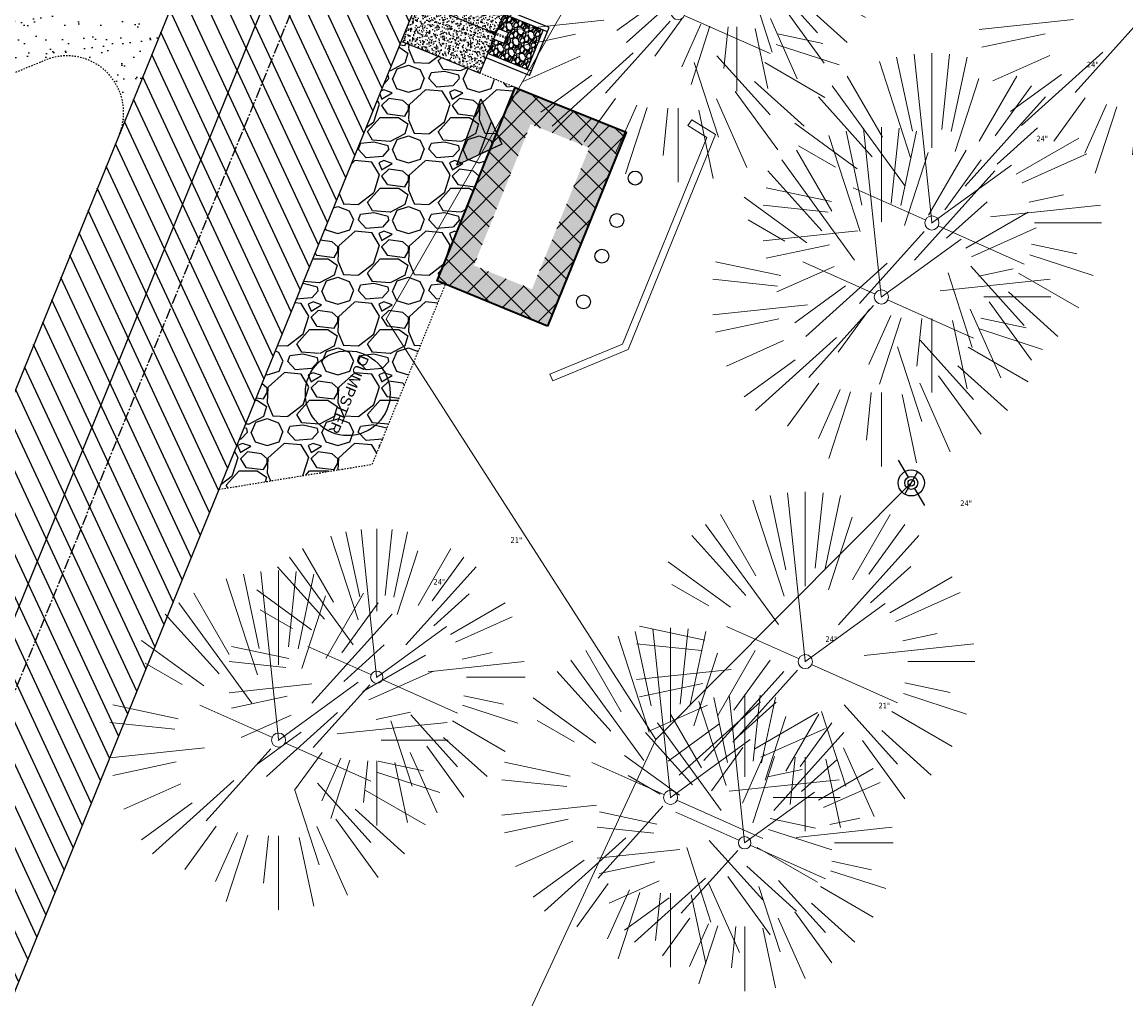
# Model space of a CAD drawing. Header units: feet. Extents: x 1134296 to 1140710, y 647902 to 649877.
# Tile 41 of 57: x 1135056 to 1135134, y 648945 to 649015. Entities that reach past the tile are written whole.
import ezdxf
from ezdxf.lldxf.tags import DXFTag

# ---------------------------------------------------------------- set-up
doc = ezdxf.new("R2010")
doc.units = ezdxf.units.FT
doc.header["$MEASUREMENT"] = 0
for name, pattern in [('CENTER2', [1.125, 0.75, -0.125, 0.125, -0.125]), ('HIDDEN4', [0.095, 0.05, -0.045]), ('RAD', [0.13, 0.08, -0.05])]:
    doc.linetypes.add(name, pattern=pattern)
for name, color, linetype in [('-AGGREGATE', 8, 'Continuous'), ('-HARDWARE', 7, 'Continuous'), ('-TIMBER', 5, 'Continuous'), ('-WOOD', 5, 'Continuous'), ('C-PRKG-ASPH', 8, 'Continuous'), ('C-PRKG-GRVL', 8, 'Continuous'), ('C-ROAD-ASPHALT', 1, 'Continuous'), ('C-ROAD-CNTR', 1, 'CENTER2'), ('C-ROAD-GRVL', 1, 'RAD'), ('C-SWLK-CONC', 6, 'Continuous'), ('C-SWLK-CONC-PATT', 8, 'Continuous'), ('C-SWLK-GRVL', 6, 'RAD'), ('C-SWLK-GRVL-PATT', 8, 'Continuous'), ('C-UTIL-HYDRANT', 5, 'Continuous'), ('C-UTIL-WATER-MEP', 7, 'WATER (.5x)'), ('G-XREF', 7, 'Continuous'), ('V-TOPO-SPOT', 8, 'Continuous'), ('V-UTIL-SSWR-STRC', 8, 'Continuous'), ('V-UTIL-WATR-STRC', 8, 'Continuous')]:
    doc.layers.add(name, color=color, linetype=linetype)
for name, color, linetype, lineweight in [('V-SITE-BLDG', 8, 'Continuous', 35), ('V-SITE-BLDG-HTCH', 8, 'Continuous', 13), ('V-SITE-VEGE', 55, 'Continuous', 18), ('V-SITE-VEGE-TEXT', 8, 'Continuous', 18), ('V-SITE-WALL', 8, 'Continuous', 18), ('V-UTIL-WATR-LINE', 8, 'WATER', 15)]:
    doc.layers.add(name, color=color, linetype=linetype, lineweight=lineweight)
doc.styles.add('Arial', font='arial.ttf')
doc.styles.add('SEI-Dim & Leader', font='tahoma.ttf')
doc.styles.get("Standard").update_dxf_attribs({"font": 'arial.ttf'})
tags = doc.linetypes.add('WATER', pattern='A,1.5,-0.2,["W",Standard,S=0.08,R=0,X=-0.1,Y=-0.04],-0.05', length=1.75).pattern_tags.tags
tags[6] = DXFTag(74, 10)
tags = doc.linetypes.add('WATER (.5x)', pattern='A,0.75,-0.2,["W",Standard,S=0.08,R=0,X=-0.1,Y=-0.04],-0.05', length=1).pattern_tags.tags
tags[6] = DXFTag(74, 10)

# ---------------------------------------------------------------- blocks, each defined once
blk = doc.blocks.new('V-UTIL-IRRI-Spigot')
for points in [[(-1, 1.732), (-0.5, 0.866)], [(-0.5, -0.866), (0.5, 0.866)], [(0.5, -0.866), (1, -1.732)]]:
    blk.add_lwpolyline(points)
for radius in [1, 0.5]:
    blk.add_circle((0, 0), radius)
blk = doc.blocks.new('*U819', base_point=(1135118.543, 648981.959))
at = {"xscale": 0.9237604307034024, "yscale": 0.9237604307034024, "zscale": 0.9237604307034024}
blk.add_blockref('V-UTIL-IRRI-Spigot', (1135118.543, 648981.959), dxfattribs=at)
blk = doc.blocks.new('V-SITE-VEGE-Coniferious Tree 2')
at = {"color": 0, "linetype": 'ByBlock'}
for p, q in [((-0.0575, 0.2704), (-0.104, 0.4891)), ((-0.0003, 0.0026), (-0.0523, 0.4973)), ((0, 0.2219), (0, 0.5)), ((0.0289, 0.2753), (0.0522, 0.4973)), ((0.0572, 0.2693), (0.1039, 0.4891)), ((-0.0626, 0.1926), (-0.1545, 0.4755)), ((-0.146, 0.2528), (-0.25, 0.433)), ((0.0685, 0.211), (0.1382, 0.4256)), ((0.1391, 0.2411), (0.25, 0.433)), ((-0.0791, 0.1089), (-0.2939, 0.4045)), ((0.1869, 0.2573), (0.2939, 0.4045)), ((-0.1757, 0.1951), (-0.3346, 0.3716)), ((0.0978, 0.1086), (0.3345, 0.3716)), ((-0.2201, 0.1599), (-0.4046, 0.2939)), ((0.192, 0.1729), (0.3116, 0.2806)), ((0.2488, 0.1436), (0.433, 0.25)), ((-0.2844, 0.1642), (-0.3931, 0.227)), ((0.2659, 0.1184), (0.4568, 0.2034)), ((-0.0009, -0.0007), (0.235, 0.1707)), ((-0.2961, 0.0629), (-0.4891, 0.1039)), ((-0.0199, 0.0089), (-0.2319, 0.1032)), ((0.2873, 0.0611), (0.3885, 0.0826)), ((-0.306, 0.0322), (-0.4973, 0.0523)), ((0.1731, 0.0182), (0.4972, 0.0523)), ((0.3025, 0), (0.5, 0)), ((-0.2183, -0.0229), (-0.4973, -0.0523)), ((-0.023, -0.0255), (-0.2138, -0.2374)), ((0.0185, -0.0083), (0.272, -0.1211)), ((-0.3022, -0.0642), (-0.4891, -0.1039)), ((0.2936, -0.0624), (0.4274, -0.0908)), ((0.2891, -0.094), (0.4755, -0.1545)), ((-0.2881, -0.1283), (-0.4568, -0.2034)), ((-0.132, -0.1189), (-0.3716, -0.3346)), ((0.1144, -0.1271), (0.2718, -0.3019)), ((0.0478, -0.1473), (0.1192, -0.3671)), ((0.2555, -0.1475), (0.433, -0.25)), ((-0.2545, -0.1849), (-0.4046, -0.2939)), ((0.2254, -0.2029), (0.3716, -0.3346)), ((-0.1843, -0.2536), (-0.2767, -0.3808)), ((0.1131, -0.2541), (0.2033, -0.4568)), ((0.1689, -0.2325), (0.2939, -0.4045)), ((-0.1214, -0.2725), (-0.1856, -0.4168)), ((-0.091, -0.2799), (-0.1545, -0.4755)), ((-0.0297, -0.2818), (-0.0443, -0.4216)), ((0, -0.2818), (0, -0.5)), ((0.061, -0.2873), (0.1039, -0.4891))]:
    blk.add_line(p, q, dxfattribs=at)
blk.add_circle((0, 0), 0.0208)
blk = doc.blocks.new('*U873', base_point=(1135118.543, 648981.959))
at = {"xscale": 0.9237604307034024, "yscale": 0.9237604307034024, "zscale": 0.9237604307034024}
blk.add_blockref('V-UTIL-IRRI-Spigot', (1135118.543, 648981.959), dxfattribs=at)
blk = doc.blocks.new('Finished Floor Elevation')
h = blk.add_hatch(color=256)
h.dxf.hatch_style = 1
h.paths.add_polyline_path([(-0.05, -0.05), (-0.05, 0.05), (0, 0)])
blk.add_lwpolyline([(-0.05, -0.05), (-0.05, 0.05), (0, 0)], close=True)
blk = doc.blocks.new('C_XBASE-PACTOLA_02403811')
at = {"layer": 'V-SITE-BLDG-HTCH', "transparency": 33554534}
h = blk.add_hatch(dxfattribs=at)
h.set_pattern_fill('ANSI37', color=256, scale=10)
h.paths.add_polyline_path([(1135091.7, 648995.652), (1135087.587, 648997.339), (1135091.609, 649007.331), (1135095.759, 649005.658)], flags=16)
h.paths.add_polyline_path([(1135092.798, 648993.04), (1135084.99, 648996.243), (1135090.501, 649009.934), (1135098.366, 649006.764)])
h = blk.add_hatch(color=256, dxfattribs=at)
h.dxf.hatch_style = 1
h.paths.add_polyline_path([(1135091.7, 648995.652), (1135087.587, 648997.339), (1135091.609, 649007.331), (1135095.759, 649005.658)], flags=16)
h.paths.add_polyline_path([(1135092.798, 648993.04), (1135084.99, 648996.243), (1135090.501, 649009.934), (1135098.366, 649006.764)])
at = {"layer": 'V-SITE-BLDG', "flags": 128}
blk.add_lwpolyline([(1135092.798, 648993.04), (1135084.99, 648996.243), (1135090.501, 649009.934), (1135098.366, 649006.764)], close=True, dxfattribs=at)
blk.add_lwpolyline([(1135092.798, 648993.04), (1135084.99, 648996.243), (1135090.501, 649009.934), (1135098.366, 649006.764)], close=True, dxfattribs=at)
at = {"layer": 'V-SITE-WALL', "flags": 128}
blk.add_lwpolyline([(1135092.974, 648989.642), (1135098.116, 648991.773), (1135104.076, 649006.397), (1135102.738, 649007.228), (1135103.002, 649007.652), (1135104.698, 649006.599), (1135098.5, 648991.391), (1135093.166, 648989.18)], close=True, dxfattribs=at)
at = {"layer": 'V-UTIL-SSWR-STRC'}
for centre in [(1135099.002, 649003.522), (1135097.705, 649000.516), (1135096.651, 648997.997), (1135095.346, 648994.771)]:
    blk.add_circle(centre, 0.492, dxfattribs=at)
at = {"layer": 'V-UTIL-WATR-LINE', "flags": 128}
for points in [[(1134946.432, 649283.888), (1135074.541, 649099.599), (1135109.755, 649053.73), (1135113.62, 649049.674), (1135081.394, 648993.541), (1135100.461, 648963.803), (1135008.674, 648766.44)], [(1135118.543, 648981.959), (1135100.461, 648963.803)]]:
    blk.add_lwpolyline(points, dxfattribs=at)
at = {"layer": 'V-SITE-VEGE', "xscale": 20.99974632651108, "yscale": 20.99974632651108, "zscale": 20.99974632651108}
for p in [(1135106.204, 649020.135), (1135080.717, 648968.219), (1135106.753, 648956.506)]:
    blk.add_blockref('V-SITE-VEGE-Coniferious Tree 2', p, dxfattribs=at)
at = {"layer": 'V-SITE-VEGE', "xscale": 23.99971008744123, "yscale": 23.99971008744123, "zscale": 23.99971008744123, "rotation": 8.537736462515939e-07}
for p in [(1135102.037, 649015.229), (1135135.27, 649015.275), (1135120.001, 649000.345), (1135116.426, 648995.11), (1135111.043, 648969.322), (1135073.772, 648963.765), (1135101.506, 648959.711)]:
    blk.add_blockref('V-SITE-VEGE-Coniferious Tree 2', p, dxfattribs=at)
at = {"layer": 'V-TOPO-SPOT', "rotation": 340}
for xscale, yscale, zscale in [(50.00000018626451, 50.00000018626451, 50.00000018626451), (25.00000009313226, 25.00000009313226, 25.00000009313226)]:
    blk.add_blockref('Finished Floor Elevation', (1135089.577, 649005.925), dxfattribs=dict(at, xscale=xscale, yscale=yscale, zscale=zscale))
at = {"layer": 'V-UTIL-WATR-STRC'}
for name in ['*U819', '*U873']:
    blk.add_blockref(name, (1135118.543, 648981.959), dxfattribs=at)
at = {"layer": 'V-UTIL-WATR-STRC', "xscale": 0.4618802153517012, "yscale": 0.4618802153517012, "zscale": 0.4618802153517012}
blk.add_blockref('V-UTIL-IRRI-Spigot', (1135118.543, 648981.959), dxfattribs=at)
at = {"layer": 'V-SITE-VEGE-TEXT', "char_height": 0.4, "attachment_point": 7, "style": 'SEI-Dim & Leader'}
for s, insert in [('24"', (1135130.968, 649011.345)), ('24"', (1135127.393, 649006.11)), ('24"', (1135122.01, 648980.322)), ('21"', (1135090.188, 648977.719)), ('24"', (1135084.739, 648974.765)), ('24"', (1135112.473, 648970.711)), ('21"', (1135116.224, 648966.006))]:
    blk.add_mtext(s, dxfattribs=dict(at, insert=insert))
blk = doc.blocks.new('HYDRANT & PAD')
at = {"layer": '-AGGREGATE'}
h = blk.add_hatch(dxfattribs=at)
h.set_pattern_fill('GRAVEL', color=256, scale=10)
h.paths.add_polyline_path([(18, 72), (18, 108), (-18, 108), (-18, 72), (-4.81, 72), (-4.81, 81.61), (4.81, 81.61), (4.81, 72)])
at = {"layer": 'C-SWLK-CONC-PATT'}
h = blk.add_hatch(dxfattribs=at)
h.set_pattern_fill('AR-CONC', color=256)
h.set_pattern_definition([(50, (-9267.939, -358120.348), (7.17260183, -0.62752135), [0.75, -8.25]), (355, (-9267.939, -358120.348), (-1.38751334, 7.52192134), [0.6, -6.6]), (100.4514445, (-9267.341, -358120.4), (5.78508847, 6.89439991), [0.63740192, -7.01142112]), (46.1842, (-9267.939, -358118.348), (10.6724133, -1.6551928), [1.125, -12.375]), (96.6356355, (-9267.05, -358118.486), (9.34661946, 9.741186), [0.95610342, -10.5171376]), (351.184164, (-9267.939, -358118.348), (9.34661945, 9.741186), [0.9, -9.9]), (21, (-9266.939, -358118.848), (5.96907052, -4.02618891), [0.75, -8.25]), (326, (-9266.939, -358118.848), (2.43315332, 7.25150045), [0.6, -6.6]), (71.4514447, (-9266.4415, -358119.1835), (8.40222377, 3.22531153), [0.6374019, -7.01142112]), (37.5, (-9267.939, -358120.348), (0.121598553, 3.328938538), [0, -6.52, 0, -6.7, 0, -6.625]), (7.5, (-9267.939, -358120.348), (2.630695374, 3.94411712), [0, -3.82, 0, -6.37, 0, -2.525]), (327.5, (-9270.169, -358120.348), (5.338224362, -0.225548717), [0, -2.5, 0, -7.8, 0, -10.35]), (317.5, (-9271.169, -358120.348), (5.831861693, 1.001049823), [0, -3.25, 0, -5.18, 0, -7.35])])
h.paths.add_polyline_path([(36, 72), (-0.5, 72), (-1.8, 72), (-5.84, 72), (-36, 72), (-36, 0), (36, 0)])
at = {"layer": '-HARDWARE'}
for p, q in [((-0.93, 70.22), (-0.89, 69.51)), ((-0.13, 68.23), (-0.22, 71.2)), ((-0.22, 71.2), (0.32, 71.2)), ((0.32, 71.2), (0.24, 68.22)), ((0.9, 70.22), (0.86, 69.51))]:
    blk.add_line(p, q, dxfattribs=at)
for points in [[(0.8, 81.98), (-0.85, 81.98)], [(-0.77, 82.58), (-0.77, 81.98)], [(-0.57, 81.61), (-0.57, 81.98)], [(0.57, 81.61), (0.57, 81.98)], [(0.73, 82.58), (0.73, 81.98)]]:
    blk.add_lwpolyline(points, dxfattribs=at)
at = {"layer": '-HARDWARE', "linetype": 'HIDDEN4'}
for points in [[(-0.57, 81.61), (-0.57, 72.06)], [(0.57, 81.61), (0.57, 72.04)]]:
    blk.add_lwpolyline(points, dxfattribs=at)
at = {"layer": '-HARDWARE'}
blk.add_lwpolyline([(0.86, 69.51), (0.8, 68.56, 0.013614), (0.8, 68.55), (0.8, 68.08, -0.014895), (0.8, 68.06), (0.78, 67.72, -0.39687), (0.44, 67.39), (-0.47, 67.39, -0.39687), (-0.81, 67.72), (-0.84, 68.06, -0.014895), (-0.84, 68.08), (-0.84, 68.55, 0.013614), (-0.84, 68.56), (-0.89, 69.51)], format="xyb", dxfattribs=at)
for centre, radius, start, end in [((-0.02, 82.58), 0.794, 340.87176, 199.12824), ((-0.02, 82.58), 0.75, 0, 180), ((-0.02, 70.99), 1.2, 284.45577, 262.27799)]:
    blk.add_arc(centre, radius, start, end, dxfattribs=at)
at = {"layer": '-TIMBER', "flags": 128}
for points in [[(-22, 112), (-22, 72)], [(22, 112), (-22, 112)], [(-18, 112), (-18, 72)], [(18, 108), (-18, 108)], [(18, 112), (18, 72)], [(22, 112), (22, 72)]]:
    blk.add_lwpolyline(points, dxfattribs=at)
at = {"layer": '-WOOD'}
blk.add_lwpolyline([(4.81, 72), (4.81, 81.61), (-4.81, 81.61), (-4.81, 72)], close=True, dxfattribs=at)
at = {"layer": 'C-SWLK-CONC'}
blk.add_lwpolyline([(36, 0), (36, 72), (-36, 72), (-36, 0)], dxfattribs=at)
at = {"layer": 'C-SWLK-CONC', "linetype": 'Continuous'}
blk.add_lwpolyline([(-36, 0), (36, 0)], dxfattribs=at)
blk = doc.blocks.new('C_PBASE-PACTOLA_02403811')
at = {"layer": '-HARDWARE'}
blk.add_circle((1135078.669, 648988.304), 3, dxfattribs=at)
at = {"layer": 'C-ROAD-ASPHALT'}
blk.add_lwpolyline([(1134916.812, 648653.23), (1134952.322, 648718.215, 0.019155), (1134969.657, 648753.048), (1135036.873, 648902.164, 0.009219), (1135044.254, 648919.379), (1135101.51, 649060.02, 0.049273), (1135107.544, 649080.379), (1135113.246, 649110.076, 0.302523), (1135079.742, 649189.795), (1135017.583, 649231.001, 0.036701), (1134952.658, 649267.491), (1134930.362, 649277.951, 0.265468), (1134828.519, 649269.755), (1134807.494, 649255.394, 0.041643), (1134780.655, 649233.578), (1134706.83, 649162.598, 0.057659), (1134625.197, 649063.66, -0.572256), (1134616.583, 649064.034), (1134601.857, 649091.786)], format="xyb", dxfattribs=at)
blk.add_lwpolyline([(1134609.503, 649004.172, -0.084817), (1134717.919, 649151.064), (1134791.744, 649222.044, -0.041643), (1134816.519, 649242.182), (1134837.543, 649256.543, -0.265468), (1134923.566, 649263.466), (1134945.863, 649253.006, -0.036701), (1135008.743, 649217.665), (1135070.902, 649176.459, -0.302523), (1135097.533, 649113.093), (1135091.831, 649083.396, -0.049273), (1135086.691, 649066.053), (1135029.435, 648925.412, -0.009219), (1135022.287, 648908.739), (1134970.106, 648792.978, 0.09467), (1134957.786, 648834.735), (1134921.927, 648904.347, 0.300313), (1134722.086, 649016.56), (1134632.501, 649010.112, 0.090714)], format="xyb", close=True, dxfattribs=at)
at = {"layer": 'C-ROAD-CNTR', "flags": 128}
blk.add_lwpolyline([(1134682.816, 648422.246), (1134669.22, 648425.846, -0.177469), (1134620.15, 648460.153), (1134616.503, 648465.379, -0.104209), (1134576.197, 648560.263), (1134558.554, 648650.051, -0.01381), (1134553.98, 648677.284), (1134544.902, 648742.27, -0.094333), (1134550.434, 648854.335), (1134558.998, 648889.721, -0.142864), (1134712.374, 649156.831), (1134786.199, 649227.811, -0.041643), (1134812.006, 649248.788), (1134833.031, 649263.149, -0.265468), (1134926.964, 649270.708), (1134949.26, 649260.248, -0.036701), (1135013.163, 649224.333), (1135075.322, 649183.127, -0.302523), (1135105.389, 649111.585), (1135099.688, 649081.888, -0.049273), (1135094.1, 649063.037), (1135036.845, 648922.396, -0.009219), (1135029.58, 648905.452), (1134962.364, 648756.335, -0.019155), (1134945.301, 648722.051), (1134909.792, 648657.066, -0.111237), (1134866.239, 648607.574), (1134762.181, 648532.091, 0.322945), (1134716.396, 648393.222), (1134719.721, 648382.706, -0.171424), (1134715.288, 648249.555), (1134707.164, 648228.784, -0.022723), (1134688.714, 648187.277, 0.05045), (1134653.344, 648094.128)], format="xyb", dxfattribs=at)
at = {"layer": 'C-ROAD-GRVL'}
blk.add_line((1135057.281, 649011.865), (1135028.855, 649000.136), dxfattribs=at)
at = {"layer": 'C-ROAD-GRVL', "flags": 128}
blk.add_lwpolyline([(1135062.511, 649006.659, 0.665482), (1135057.281, 649011.865)], format="xyb", dxfattribs=at)
at = {"layer": 'C-SWLK-GRVL'}
for points in [[(1135090.501, 649009.934), (1135088.01, 649010.948)], [(1135069.546, 648981.506), (1135080.403, 648983.28), (1135085.581, 648996.001)]]:
    blk.add_lwpolyline(points, dxfattribs=at)
at = {"layer": 'C-UTIL-WATER-MEP'}
blk.add_line((1135089.064, 649013.759), (1135103.191, 649029.535), dxfattribs=at)
at = {"layer": 'C-UTIL-WATER-MEP', "flags": 128}
blk.add_lwpolyline([(1134713.292, 648416.244), (1134669.732, 648427.78, -0.177469), (1134621.79, 648461.298), (1134618.143, 648466.524, -0.104209), (1134578.16, 648560.648), (1134560.517, 648650.437, -0.01381), (1134555.961, 648677.561), (1134546.883, 648742.547, -0.094333), (1134552.378, 648853.865), (1134560.941, 648889.251, -0.142864), (1134713.76, 649155.39), (1134787.585, 649226.369, -0.041643), (1134813.135, 649247.136), (1134834.159, 649261.497, -0.265468), (1134926.115, 649268.898), (1134948.411, 649258.438, -0.036701), (1135012.058, 649222.666), (1135074.217, 649181.46, -0.302523), (1135103.425, 649111.962), (1135097.723, 649082.265, -0.049273), (1135092.248, 649063.791), (1135034.992, 648923.15, -0.009219), (1135027.757, 648906.274), (1134960.541, 648757.157, -0.019155), (1134943.546, 648723.01), (1134908.037, 648658.025, -0.111237), (1134865.064, 648609.193), (1134761.007, 648533.71, 0.157468), (1134714.966, 648470.676, 0.157468)], format="xyb", dxfattribs=at)
blk.add_lwpolyline([(1135074.323, 649019.761), (1135089.064, 649013.759)], dxfattribs=at)
at = {"layer": 'C-UTIL-HYDRANT', "xscale": 0.08333333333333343, "yscale": 0.08333333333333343, "zscale": 0.08333333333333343, "rotation": 247.8486329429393}
blk.add_blockref('HYDRANT & PAD', (1135083.584, 649015.989), dxfattribs=at)
at = {"layer": '-HARDWARE', "insert": (1135080.185, 648990.801), "char_height": 0.75, "attachment_point": 1, "rotation": 247.84863, "style": 'Arial'}
blk.add_mtext_dynamic_manual_height_columns('DUMPSTER', width=6.52807, gutter_width=1, heights=[0], dxfattribs=at)
blk = doc.blocks.new('C_PHTCH-PACTOLA_02403811')
at = {"layer": 'C-PRKG-ASPH'}
h = blk.add_hatch(dxfattribs=at)
h.set_pattern_fill('ANSI31', color=256, scale=10, angle=70)
edge = h.paths.add_edge_path(flags=16)
edge.add_arc((1135093.567, 648760.357), 542, 143.57036, 153.26644, ccw=False)
edge.add_arc((1135093.567, 648760.357), 542, 133.87428, 143.57036, ccw=False)
edge.add_line((1134717.919, 649151.064), (1134791.744, 649222.044))
edge.add_arc((1134924.815, 649083.638), 192, 124.33581, 133.87428, ccw=False)
edge.add_line((1134816.519, 649242.182), (1134837.543, 649256.543))
edge.add_arc((1134886.615, 649184.703), 87, 64.8666, 124.33581, ccw=False)
edge.add_line((1134923.566, 649263.466), (1134945.863, 649253.006))
edge.add_arc((1134736.897, 648807.587), 492, 56.45912, 64.8666, ccw=False)
edge.add_line((1135008.743, 649217.665), (1135070.902, 649176.459))
edge.add_arc((1135036.645, 649124.783), 62, -10.86803, 56.45912, ccw=False)
edge.add_line((1135097.533, 649113.093), (1135091.831, 649083.396))
edge.add_arc((1135001.481, 649100.742), 92, 337.84863, 349.13197, ccw=False)
edge.add_line((1135086.691, 649066.053), (1135029.435, 648925.412))
edge.add_arc((1134573.749, 649110.923), 492, 335.73595, 337.84863, ccw=False)
edge.add_line((1135022.287, 648908.739), (1134970.106, 648792.978))
edge.add_line((1134970.106, 648792.978), (1134955.071, 648759.623))
edge.add_arc((1134506.533, 648961.806), 492, 331.34656, 335.73595, ccw=False)
edge.add_line((1134938.281, 648725.887), (1134902.771, 648660.902))
edge.add_arc((1134778.161, 648728.993), 142, 305.95733, 331.34656, ccw=False)
edge.add_line((1134861.541, 648614.05), (1134757.484, 648538.566))
edge.add_arc((1134835.579, 648430.909), 133, 125.95733, 166.41717)
edge.add_arc((1134672.278, 648470.364), 35, 244.10856, 346.41717, ccw=False)
edge.add_arc((1134691.462, 648509.913), 78.956, 214.90552, 244.11685, ccw=False)
edge.add_line((1134626.71, 648464.732), (1134623.063, 648469.958))
edge.add_arc((1134821.506, 648608.465), 242, 191.11676, 214.9138, ccw=False)
edge.add_line((1134584.047, 648561.805), (1134566.404, 648651.593))
edge.add_arc((1135049.172, 648746.455), 492, 187.95193, 191.11676, ccw=False)
edge.add_line((1134561.903, 648678.391), (1134552.825, 648743.377))
edge.add_arc((1134842.018, 648783.773), 292, 166.39612, 187.95193, ccw=False)
edge.add_line((1134558.21, 648852.454), (1134566.773, 648887.84))
edge.add_arc((1135093.567, 648760.357), 542, 158.04784, 166.39612, ccw=False)
edge.add_arc((1135093.567, 648760.357), 542, 153.26644, 158.04784, ccw=False)
edge = h.paths.add_edge_path()
edge.add_line((1134664.934, 648091.019), (1134641.754, 648097.237))
edge.add_arc((1135131.442, 647965.879), 507, 154.11549, 164.98406, ccw=False)
edge.add_arc((1135131.442, 647965.879), 507, 153.4315, 154.11549, ccw=False)
edge.add_arc((1134241.514, 648410.91), 488, 333.4315, 338.63837)
edge.add_line((1134695.988, 648233.155), (1134704.112, 648253.926))
edge.add_arc((1134529.028, 648322.406), 188, 338.63837, 377.19547)
edge.add_arc((1134651.306, 648360.247), 60, 17.19547, 74.97266)
edge.add_line((1134666.863, 648418.195), (1134661.501, 648419.806))
edge.add_arc((1134691.489, 648509.945), 94.997, 223.94188, 251.59807, ccw=False)
edge.add_arc((1134691.536, 648509.984), 95.058, 214.9166, 223.93932, ccw=False)
edge.add_line((1134613.59, 648455.575), (1134609.943, 648460.8))
edge.add_arc((1134821.506, 648608.465), 258, 191.11676, 214.9138, ccw=False)
edge.add_line((1134568.347, 648558.72), (1134550.704, 648648.508))
edge.add_arc((1135049.172, 648746.455), 508, 187.95193, 191.11676, ccw=False)
edge.add_line((1134546.057, 648676.178), (1134536.979, 648741.164))
edge.add_arc((1134842.018, 648783.773), 308, 166.39612, 187.95193, ccw=False)
edge.add_line((1134542.659, 648856.217), (1134551.222, 648891.603))
edge.add_arc((1135093.567, 648760.357), 558, 163.92132, 166.39612, ccw=False)
edge.add_arc((1134538.177, 648920.438), 20, 343.92132, 402.76994)
edge.add_line((1134552.859, 648934.019), (1134533.446, 648955.005))
edge.add_arc((1135093.567, 648760.357), 592.978, 146.018742, 160.837099, ccw=False)
edge.add_line((1134601.857, 649091.786), (1134616.583, 649064.034))
edge.add_arc((1134621, 649066.378), 5, 207.95158, 327.07409)
edge.add_arc((1135093.567, 648760.357), 558, 133.87428, 147.07409, ccw=False)
edge.add_line((1134706.83, 649162.598), (1134780.655, 649233.578))
edge.add_arc((1134924.815, 649083.638), 208, 124.33581, 133.87428, ccw=False)
edge.add_line((1134807.494, 649255.394), (1134828.519, 649269.755))
edge.add_arc((1134886.615, 649184.703), 103, 64.8666, 124.33581, ccw=False)
edge.add_line((1134930.362, 649277.951), (1134952.658, 649267.491))
edge.add_arc((1134736.897, 648807.587), 508, 56.45912, 64.8666, ccw=False)
edge.add_line((1135017.583, 649231.001), (1135079.742, 649189.795))
edge.add_arc((1135036.645, 649124.783), 78, -10.86803, 56.45912, ccw=False)
edge.add_line((1135113.246, 649110.076), (1135107.544, 649080.379))
edge.add_arc((1135001.481, 649100.742), 108, 337.84863, 349.13197, ccw=False)
edge.add_line((1135101.51, 649060.02), (1135044.254, 648919.379))
edge.add_arc((1134573.749, 649110.923), 508, 335.73595, 337.84863, ccw=False)
edge.add_line((1135036.873, 648902.164), (1134969.657, 648753.048))
edge.add_arc((1134506.533, 648961.806), 508, 331.34656, 335.73595, ccw=False)
edge.add_line((1134952.322, 648718.215), (1134916.812, 648653.23))
edge.add_arc((1134778.161, 648728.993), 158, 305.95733, 331.34656, ccw=False)
edge.add_line((1134870.936, 648601.099), (1134766.879, 648525.615))
edge.add_arc((1134835.579, 648430.909), 117, 125.95733, 162.26486)
edge.add_arc((1134752.714, 648457.411), 30, 162.26486, 196.80241)
edge.add_arc((1134835.579, 648430.909), 113, 170.92173, 197.54767)
edge.add_line((1134727.837, 648396.84), (1134731.163, 648386.324))
edge.add_arc((1134529.028, 648322.406), 212, 11.34008, 17.54767, ccw=False)
edge.add_arc((1134529.056, 648322.404), 211.973, -20.64909, 11.34215, ccw=False)
edge.add_arc((1134759.869, 648235.315), 34.724, 159.18719, 239.41356)
edge.add_line((1134742.2, 648205.423), (1134709.513, 648185.696))
edge.add_line((1134709.513, 648185.696), (1134698.996, 648181.007))
edge.add_arc((1135131.442, 647965.879), 483, 153.55118, 164.98406)
at = {"layer": 'C-PRKG-GRVL'}
h = blk.add_hatch(dxfattribs=at)
h.set_pattern_fill('AR-SAND', color=256)
h.set_pattern_definition([(37.5, (0, 0), (-0.0629933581, 1.926823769), [0, -1.52, 0, -1.7, 0, -1.625]), (7.5, (0, 0), (1.7697767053, 2.822146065), [0, -0.82, 0, -1.37, 0, -0.525]), (327.5, (-1.23, 0), (3.1141418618, 0.0056590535), [0, -0.5, 0, -1.8, 0, -2.35]), (317.5, (-1.23, 0), (3.0061266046, 0.877675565), [0, -0.25, 0, -1.18, 0, -1.35])])
edge = h.paths.add_edge_path()
edge.add_line((1135064.909, 649032.321), (1135020.904, 649014.164))
edge.add_line((1135020.904, 649014.164), (1135027.006, 648999.374))
edge.add_line((1135027.006, 648999.374), (1135057.281, 649011.865))
edge.add_arc((1135058.806, 649008.167), 4, -22.15137, 112.42087, ccw=False)
edge.add_line((1135062.511, 649006.659), (1135078.529, 649046.004))
edge.add_arc((1135055.374, 649055.431), 25, 292.42087, 337.84863, ccw=False)
at = {"layer": 'C-SWLK-GRVL-PATT'}
h = blk.add_hatch(dxfattribs=at)
h.set_pattern_fill('GRAVEL', color=256, scale=5)
h.set_pattern_definition([(228.012787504, (531.53138, 130.5236), (-40, -45), [0.67268, -66.595440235]), (184.969740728, (531.08138, 130.02358), (60, 5), [1.15434, -114.279623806]), (132.510447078, (529.93138, 129.92358), (50, -55), [0.81394, -80.58016298]), (267.273689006, (527.98138, 128.67358), (5, 100), [1.05119, -104.067790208]), (292.833654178, (527.93138, 127.62358), (-25, 60), [1.030775, -102.04686564]), (357.273689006, (528.33138, 126.67358), (-100, 5), [1.05119, -104.067790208]), (37.694240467, (529.38138, 126.62358), (-65, -50), [1.390145, -137.624242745]), (72.255328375, (530.48138, 127.47358), (35, 110), [1.31244, -129.931607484]), (121.429565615, (530.88138, 128.72358), (-40, 65), [1.05475, -104.420365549]), (175.23635831, (530.3314, 129.6236), (55, -5), [1.20416, -59.003812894]), (222.397437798, (529.13138, 129.72358), (-60, -55), [1.55724, -154.166875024]), (138.814074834, (532.9314, 128.6236), (-35, 30), [0.531505, -52.619224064]), (171.46923439, (532.53138, 128.97358), (65, -10), [1.011185, -100.10755708]), (225, (531.5314, 129.1236), (-6e-16, -5), [0.707105, -6.363962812]), (203.198590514, (531.1814, 129.7236), (25, 10), [0.38079, -37.69807553]), (291.80140949, (530.8314, 129.5736), (-5, 15), [0.538515, -26.387309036]), (30.96375653, (531.0314, 129.0736), (15, 10), [0.874645, -28.280114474]), (161.56505118, (531.7814, 129.5236), (10, -5), [0.632455, -15.1789333]), (16.389540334, (527.93138, 129.57358), (50, 15), [0.886, -87.714225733]), (70.346175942, (528.78138, 129.8236), (-20.00000000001, -55.00000000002), [0.743305, -73.587038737]), (293.198590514, (531.7814, 130.5236), (-10, 25), [0.761575, -37.31729053]), (343.610459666, (532.08138, 129.82358), (-50, 15), [0.886, -87.714225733]), (339.44395478, (527.9314, 126.4736), (-25, 10), [0.8544, -41.865618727]), (294.77514057, (528.73138, 126.1736), (-25, 55), [0.71589, -70.873215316]), (66.801409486, (531.8314, 125.5236), (10, 25), [0.761575, -37.31729053]), (17.354024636, (532.13138, 126.22358), (-65, -20), [0.838155, -82.977118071]), (69.44395478, (529.3814, 125.5236), (-10, -25), [0.4272, -42.292818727]), (101.30993247, (531.5314, 125.5236), (-5, 20), [0.25495, -25.240147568]), (165.96375653, (531.4814, 125.7736), (15, -5), [1.030775, -19.584753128]), (186.009005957, (530.48138, 126.02358), (50, 5), [0.95525, -94.569615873]), (303.69006753, (531.0314, 128.6236), (-5, 10), [0.72111, -17.306646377]), (353.157226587, (531.43138, 128.02358), (85, -10), [1.25897, -124.63781312]), (60.9453959, (532.6814, 127.8736), (-20, -35), [0.51478, -50.963370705]), (90, (532.9314, 128.3236), (-5, 5), [0.3, -4.7]), (120.256437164, (530.38138, 126.1736), (20, -35), [0.69462, -68.767599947]), (48.012787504, (530.03138, 126.7736), (40, 45), [1.34536, -65.922760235]), (0, (530.9314, 127.7736), (5, 5), [1.3, -3.7]), (325.30484647, (532.23138, 127.77358), (50, -35), [0.79057, -78.266371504]), (254.0546041, (532.8814, 127.3236), (-5, -20), [0.72801, -35.672539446]), (207.645975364, (532.68138, 126.62358), (-95, -50), [1.185325, -117.347370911]), (175.42607874, (531.63138, 126.07358), (-65, 5), [1.253995, -124.14536704])])
h.paths.add_polyline_path([(1135069.546, 648981.506), (1135080.403, 648983.28), (1135085.581, 648996.001), (1135085, 648996.268), (1135090.501, 649009.934), (1135082.453, 649013.21)])

msp = doc.modelspace()

# ---------------------------------------------------------------- block references
at = {"layer": 'G-XREF'}
for name in ['C_PBASE-PACTOLA_02403811', 'C_XBASE-PACTOLA_02403811', 'C_PHTCH-PACTOLA_02403811']:
    msp.add_blockref(name, (0, 0), dxfattribs=at)

doc.saveas('drawing.dxf')
